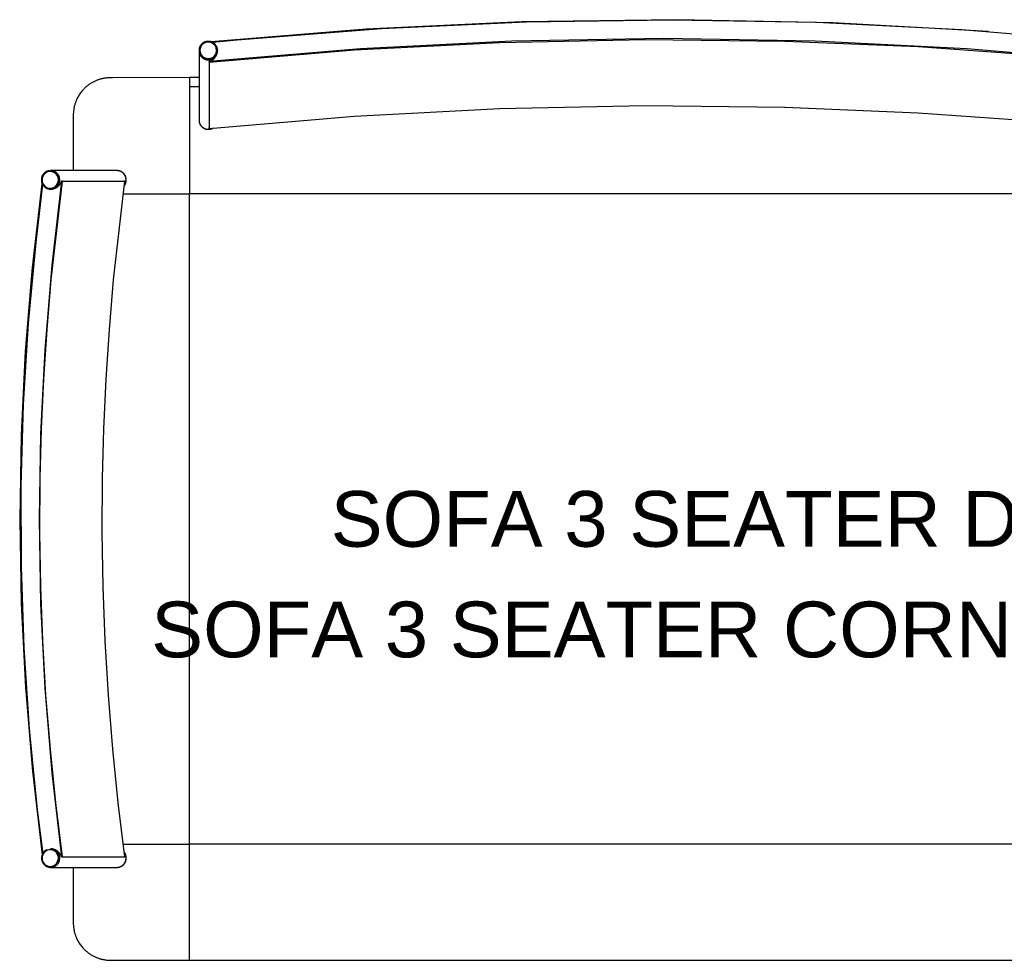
# Model space of a CAD drawing. Header units: millimetres. Extents: x -1470 to 7470, y -12049 to 6674.
# Tile 50 of 58: x 1742 to 2802, y 4024 to 5036. Entities that reach past the tile are written whole.
import ezdxf

# ---------------------------------------------------------------- set-up
doc = ezdxf.new("R2010")
doc.units = ezdxf.units.MM
doc.header["$LTSCALE"] = 10
doc.layers.get('0').update_dxf_attribs({"true_color": 0x000000})
doc.styles.add('Arial Normale', font='txt')

msp = doc.modelspace()

# ---------------------------------------------------------------- linework, layer by layer
at = {"color": 18, "linetype": 'Continuous', "lineweight": 25, "true_color": 0x000000}
for points in [[(2784.7, 5023.6), (2617.5, 5032.9), (2450.1, 5036.4), (2282.7, 5034.2), (2115.5, 5026.2), (1948.6, 5012.5)], [(2921.1, 5011.8), (2756.2, 5025.4), (2600.2, 5033.2), (2444.1, 5035.9), (2288, 5033.7), (2132, 5026.5), (1976.3, 5014.4), (1950.1, 5011.8)], [(1955.3, 5003.9), (1955.3, 5004.2), (1955.3, 5004.6), (1955.2, 5004.9), (1955.1, 5005.3), (1955.1, 5005.6), (1955, 5005.9), (1954.9, 5006.3), (1954.8, 5006.6), (1954.6, 5006.9), (1954.5, 5007.2), (1954.3, 5007.6), (1954.2, 5007.9), (1954, 5008.2), (1953.8, 5008.5), (1953.6, 5008.7), (1953.4, 5009), (1953.2, 5009.3), (1953, 5009.6), (1952.8, 5009.8), (1952.5, 5010.1), (1952.3, 5010.3), (1952, 5010.6), (1951.8, 5010.8), (1951.5, 5011), (1951.2, 5011.2), (1950.9, 5011.4), (1950.7, 5011.6), (1950.4, 5011.8), (1950.1, 5012), (1949.7, 5012.1), (1949.4, 5012.3), (1949.1, 5012.4), (1948.8, 5012.5), (1948.5, 5012.6), (1948.1, 5012.7), (1947.8, 5012.8), (1947.5, 5012.9), (1947.1, 5013), (1946.8, 5013), (1946.4, 5013.1), (1946.1, 5013.1), (1945.7, 5013.1), (1945.4, 5013.1), (1945, 5013.1), (1944.7, 5013.1), (1944.4, 5013.1), (1944, 5013), (1943.7, 5013), (1943.3, 5012.9), (1943, 5012.8), (1942.6, 5012.7), (1942.3, 5012.6), (1942, 5012.5), (1941.7, 5012.4), (1941.3, 5012.3), (1941, 5012.1), (1940.7, 5012), (1940.4, 5011.8), (1940.1, 5011.6), (1939.8, 5011.4), (1939.5, 5011.2), (1939.3, 5011), (1939, 5010.8), (1938.7, 5010.6), (1938.5, 5010.4), (1938.2, 5010.1), (1938, 5009.9), (1937.8, 5009.6), (1937.5, 5009.3), (1937.3, 5009.1), (1937.1, 5008.8), (1936.9, 5008.5), (1936.8, 5008.2), (1936.6, 5007.9), (1936.4, 5007.6), (1936.3, 5007.3), (1936.1, 5007), (1936, 5006.6), (1935.9, 5006.3), (1935.8, 5006), (1935.7, 5005.6), (1935.6, 5005.3), (1935.5, 5005), (1935.5, 5004.6), (1935.4, 5004.3), (1935.4, 5003.9), (1935.4, 5003.6), (1935.4, 5003.2)], [(2924.3, 4991.5), (2761.7, 5005.2), (2598.6, 5013.4), (2435.4, 5016.1), (2272.1, 5013.4), (2109.1, 5005.2), (1946.4, 4991.5)], [(1946.5, 4990.6), (2102.6, 5003.8), (2259.1, 5011.9), (2415.8, 5015.1), (2565.9, 5013.4), (2709.5, 5007.4), (2852.7, 4997.2), (2924.2, 4990.6)], [(1935.4, 5003.2), (1935.4, 5003.1)], [(1935.4, 5003.1), (1935.4, 5002.7), (1935.4, 5002.4), (1935.4, 5002), (1935.5, 5001.7), (1935.5, 5001.3), (1935.6, 5001), (1935.7, 5000.7), (1935.8, 5000.3), (1935.9, 5000), (1936, 4999.7), (1936.1, 4999.4), (1936.3, 4999), (1936.4, 4998.7), (1936.6, 4998.4), (1936.7, 4998.1), (1936.9, 4997.8), (1937.1, 4997.5), (1937.3, 4997.3), (1937.5, 4997), (1937.7, 4996.7), (1938, 4996.4), (1938.2, 4996.2), (1938.5, 4996), (1938.7, 4995.7), (1939, 4995.5), (1939.2, 4995.3), (1939.5, 4995.1), (1939.8, 4994.9), (1940.1, 4994.7), (1940.4, 4994.5), (1940.7, 4994.3), (1941, 4994.2), (1941.3, 4994), (1941.6, 4993.9), (1942, 4993.8), (1942.3, 4993.7), (1942.6, 4993.6), (1943, 4993.5), (1943.3, 4993.4), (1943.6, 4993.3), (1944, 4993.3), (1944.3, 4993.2), (1944.7, 4993.2), (1945, 4993.2), (1945.4, 4993.2), (1945.7, 4993.2), (1946.1, 4993.2), (1946.4, 4993.2), (1946.7, 4993.3), (1947.1, 4993.3), (1947.4, 4993.4), (1947.8, 4993.5), (1948.1, 4993.6), (1948.4, 4993.7), (1948.8, 4993.8), (1949.1, 4993.9), (1949.4, 4994), (1949.7, 4994.2), (1950, 4994.3), (1950.3, 4994.5), (1950.6, 4994.7), (1950.9, 4994.9), (1951.2, 4995.1), (1951.5, 4995.3), (1951.8, 4995.5), (1952, 4995.7), (1952.3, 4996), (1952.5, 4996.2), (1952.8, 4996.4), (1953, 4996.7), (1953.2, 4997), (1953.4, 4997.3), (1953.6, 4997.5), (1953.8, 4997.8), (1954, 4998.1), (1954.2, 4998.4), (1954.3, 4998.7), (1954.5, 4999), (1954.6, 4999.4), (1954.7, 4999.7), (1954.8, 5000), (1955, 5000.3), (1955, 5000.7), (1955.1, 5001), (1955.2, 5001.3), (1955.3, 5001.7), (1955.3, 5002), (1955.3, 5002.4), (1955.4, 5002.7), (1955.4, 5003.1)], [(1935.4, 5003.1), (1935.4, 5002.7), (1935.4, 5002.4), (1935.4, 5002), (1935.5, 5001.7), (1935.5, 5001.3), (1935.6, 5001), (1935.7, 5000.7), (1935.8, 5000.3), (1935.9, 5000), (1936, 4999.7), (1936.1, 4999.4), (1936.3, 4999), (1936.4, 4998.7), (1936.6, 4998.4), (1936.7, 4998.1), (1936.9, 4997.8), (1937.1, 4997.5), (1937.3, 4997.3), (1937.5, 4997), (1937.7, 4996.7), (1938, 4996.4), (1938.2, 4996.2), (1938.5, 4996), (1938.7, 4995.7), (1939, 4995.5), (1939.2, 4995.3), (1939.5, 4995.1), (1939.8, 4994.9), (1940.1, 4994.7), (1940.4, 4994.5), (1940.7, 4994.3), (1941, 4994.2), (1941.3, 4994), (1941.6, 4993.9), (1942, 4993.8), (1942.3, 4993.7), (1942.6, 4993.6), (1943, 4993.5), (1943.3, 4993.4), (1943.6, 4993.3), (1944, 4993.3), (1944.3, 4993.2), (1944.7, 4993.2), (1945, 4993.2), (1945.4, 4993.2), (1945.7, 4993.2), (1946.1, 4993.2), (1946.4, 4993.2), (1946.7, 4993.3), (1947.1, 4993.3), (1947.4, 4993.4), (1947.8, 4993.5), (1948.1, 4993.6), (1948.4, 4993.7), (1948.8, 4993.8), (1949.1, 4993.9), (1949.4, 4994), (1949.7, 4994.2), (1950, 4994.3), (1950.3, 4994.5), (1950.6, 4994.7), (1950.9, 4994.9), (1951.2, 4995.1), (1951.5, 4995.3), (1951.8, 4995.5), (1952, 4995.7), (1952.3, 4996), (1952.5, 4996.2), (1952.8, 4996.4), (1953, 4996.7), (1953.2, 4997), (1953.4, 4997.3), (1953.6, 4997.5), (1953.8, 4997.8), (1954, 4998.1), (1954.2, 4998.4), (1954.3, 4998.7), (1954.5, 4999), (1954.6, 4999.4), (1954.7, 4999.7), (1954.8, 5000), (1955, 5000.3), (1955, 5000.7), (1955.1, 5001), (1955.2, 5001.3), (1955.3, 5001.7), (1955.3, 5002), (1955.3, 5002.4), (1955.4, 5002.7), (1955.4, 5003.1)], [(1935.4, 5003.1), (1935.4, 4928.4)], [(1946.4, 4991.5), (1946.7, 4991.6), (1947, 4991.7), (1947.2, 4991.8), (1947.5, 4991.9), (1947.8, 4992), (1948.1, 4992.2), (1948.4, 4992.3), (1948.6, 4992.4), (1948.9, 4992.6), (1949.2, 4992.7), (1949.5, 4992.9), (1949.7, 4993.1), (1950, 4993.3), (1950.3, 4993.4), (1950.5, 4993.6), (1950.8, 4993.9), (1951, 4994), (1951.1, 4994.1), (1951.3, 4994.3), (1951.5, 4994.5), (1951.7, 4994.6), (1951.8, 4994.8), (1952, 4995), (1952.2, 4995.1), (1952.3, 4995.3), (1952.5, 4995.5), (1952.6, 4995.7), (1952.8, 4995.9), (1952.9, 4996.1), (1953.1, 4996.3), (1953.2, 4996.5), (1953.4, 4996.7), (1953.6, 4997.1), (1953.8, 4997.4), (1954, 4997.7), (1954.1, 4998.1), (1954.3, 4998.4), (1954.5, 4998.8), (1954.6, 4999.2), (1954.8, 4999.6), (1954.9, 4999.9), (1955, 5000.2), (1955.1, 5000.5), (1955.1, 5000.7), (1955.2, 5000.8), (1955.2, 5001), (1955.2, 5001.2), (1955.3, 5001.3), (1955.3, 5001.5), (1955.3, 5001.7), (1955.3, 5001.8), (1955.3, 5002), (1955.3, 5002.2), (1955.3, 5002.3), (1955.3, 5002.4), (1955.3, 5002.6), (1955.3, 5003)], [(1955.3, 5003.9), (1955.4, 5003.2)], [(1955.4, 5003.1), (1955.4, 5003.2)], [(1955.4, 5003.1), (1955.4, 5003.1)], [(1946.5, 4990.6), (1946.4, 4991.5)], [(1946.4, 4991.5), (1946.4, 4920.3)], [(1946.5, 4990.6), (1946.5, 4919.3)], [(1925, 4974), (1842.2, 4973.9), (1839.4, 4973.9), (1838.1, 4973.8), (1836.7, 4973.8), (1835.4, 4973.6), (1834.1, 4973.5), (1833.3, 4973.3), (1832.5, 4973.2), (1831.8, 4973), (1831, 4972.9), (1830.2, 4972.7), (1829.5, 4972.5), (1828.7, 4972.3), (1828, 4972), (1827.2, 4971.8), (1826.5, 4971.5), (1825.7, 4971.2), (1825, 4971), (1824.2, 4970.6), (1823.5, 4970.3), (1822.8, 4970), (1822.1, 4969.6), (1821.3, 4969.3), (1820.6, 4968.9), (1819.9, 4968.5), (1819.2, 4968), (1818.5, 4967.6), (1817.9, 4967.2), (1817.2, 4966.7), (1816.5, 4966.2), (1815.8, 4965.7), (1815.2, 4965.2), (1814.5, 4964.7), (1813.9, 4964.1), (1813.3, 4963.6), (1812.6, 4963), (1812, 4962.4), (1811.5, 4961.8), (1810.7, 4961), (1809.9, 4960.2), (1809.2, 4959.3), (1808.4, 4958.4), (1807.8, 4957.5), (1807.1, 4956.6), (1806.5, 4955.7), (1806, 4954.8), (1805.4, 4953.9), (1804.9, 4953), (1804.4, 4952.1), (1804, 4951.1), (1803.7, 4950.5), (1803.4, 4949.8), (1803.1, 4949.1), (1802.8, 4948.4), (1802.5, 4947.7), (1802.3, 4947), (1802.1, 4946.3), (1801.8, 4945.6), (1801.6, 4944.9), (1801.4, 4944.1), (1801.2, 4943.3), (1801, 4942.5), (1800.9, 4941.8), (1800.7, 4941), (1800.6, 4940.2), (1800.5, 4939.4), (1800.4, 4938.7), (1800.3, 4938), (1800.2, 4936.6), (1800.1, 4935.2), (1800.1, 4933.8), (1800.1, 4874)], [(1935.4, 4974), (1925, 4974)], [(1925, 4974), (1925, 4964)], [(1925, 4964), (1925, 4883.6)], [(1946.5, 4919.3), (2102.6, 4932.5), (2259.1, 4940.7), (2415.8, 4943.9), (2565.9, 4942.2), (2709.5, 4936.2), (2852.7, 4926), (2924.2, 4919.3)], [(1935.4, 4928.4), (1935.4, 4928.1), (1935.4, 4927.7), (1935.4, 4927.4), (1935.5, 4927), (1935.5, 4926.7), (1935.6, 4926.4), (1935.7, 4926), (1935.8, 4925.7), (1935.9, 4925.4), (1936, 4925), (1936.1, 4924.7), (1936.3, 4924.4), (1936.4, 4924.1), (1936.6, 4923.8), (1936.7, 4923.5), (1936.9, 4923.2), (1937.1, 4922.9), (1937.3, 4922.6), (1937.5, 4922.3), (1937.7, 4922.1), (1937.9, 4921.8), (1938.2, 4921.6), (1938.4, 4921.3), (1938.7, 4921.1), (1938.9, 4920.9), (1939.2, 4920.7), (1939.5, 4920.4), (1939.7, 4920.2), (1940, 4920.1), (1940.3, 4919.9), (1940.6, 4919.7), (1940.9, 4919.6), (1941.2, 4919.4), (1941.6, 4919.3), (1941.9, 4919.1), (1942.2, 4919), (1942.5, 4918.9), (1942.9, 4918.8), (1943.2, 4918.8), (1943.5, 4918.7), (1943.9, 4918.6), (1944.2, 4918.6), (1944.6, 4918.6), (1944.9, 4918.5), (1945.2, 4918.5), (1945.6, 4918.5), (1945.9, 4918.5), (1946.3, 4918.6), (1946.6, 4918.6), (1947, 4918.7), (1947.3, 4918.7), (1947.6, 4918.8), (1948, 4918.9), (1948.3, 4919), (1948.6, 4919.1), (1948.9, 4919.2), (1949.3, 4919.3), (1949.6, 4919.5)], [(1935.4, 4928.4), (1935.4, 4928.1), (1935.4, 4927.7), (1935.4, 4927.4), (1935.5, 4927), (1935.5, 4926.7), (1935.6, 4926.4), (1935.7, 4926), (1935.8, 4925.7), (1935.9, 4925.4), (1936, 4925), (1936.1, 4924.7), (1936.3, 4924.4), (1936.4, 4924.1), (1936.6, 4923.8), (1936.7, 4923.5), (1936.9, 4923.2), (1937.1, 4922.9), (1937.3, 4922.6), (1937.5, 4922.3), (1937.7, 4922.1), (1938, 4921.8), (1938.2, 4921.6), (1938.4, 4921.3), (1938.7, 4921.1), (1938.9, 4920.9), (1939.2, 4920.6), (1939.5, 4920.4), (1939.8, 4920.2), (1940.1, 4920.1), (1940.4, 4919.9), (1940.7, 4919.7), (1941, 4919.6), (1941.3, 4919.4), (1941.6, 4919.3), (1941.9, 4919.1), (1942.2, 4919), (1942.6, 4918.9), (1942.9, 4918.8), (1943.2, 4918.8), (1943.6, 4918.7), (1943.9, 4918.6), (1944.3, 4918.6), (1944.6, 4918.6), (1944.9, 4918.5), (1945.3, 4918.5), (1945.6, 4918.5), (1946, 4918.5), (1946.3, 4918.6), (1946.7, 4918.6), (1947, 4918.7), (1947.3, 4918.7), (1947.7, 4918.8), (1948, 4918.9), (1948.3, 4919), (1948.7, 4919.1), (1949, 4919.2), (1949.3, 4919.3), (1949.6, 4919.5), (1949.9, 4919.6)], [(1935.4, 4928.4), (1935.4, 4928.2)], [(1935.4, 4928.2), (1935.4, 4927.9), (1935.4, 4927.5), (1935.4, 4927.2), (1935.5, 4926.8), (1935.5, 4926.5), (1935.6, 4926.2), (1935.7, 4925.8), (1935.8, 4925.5), (1935.9, 4925.1), (1936, 4924.8), (1936.1, 4924.5), (1936.3, 4924.2), (1936.4, 4923.9), (1936.6, 4923.6), (1936.8, 4923.3), (1936.9, 4923), (1937.1, 4922.7), (1937.3, 4922.4), (1937.6, 4922.1), (1937.8, 4921.8), (1938, 4921.6), (1938.3, 4921.3), (1938.5, 4921.1), (1938.8, 4920.8), (1939, 4920.6), (1939.3, 4920.4), (1939.6, 4920.2), (1939.9, 4920), (1940.2, 4919.8), (1940.5, 4919.6), (1940.8, 4919.5), (1941.1, 4919.3), (1941.4, 4919.2), (1941.7, 4919), (1942, 4918.9), (1942.4, 4918.8), (1942.7, 4918.7), (1943, 4918.6), (1943.4, 4918.6), (1943.7, 4918.5), (1944.1, 4918.4), (1944.4, 4918.4), (1944.8, 4918.4), (1945.1, 4918.4), (1945.5, 4918.4), (1945.8, 4918.4), (1946.2, 4918.4), (1946.5, 4918.4), (1946.9, 4918.5), (1947.2, 4918.5), (1947.5, 4918.6), (1947.9, 4918.7), (1948.2, 4918.8), (1948.5, 4918.9), (1948.9, 4919), (1949.2, 4919.1), (1949.5, 4919.3), (1949.8, 4919.4), (1950.1, 4919.6)], [(1946.5, 4919.3), (1946.4, 4920.3)], [(1925, 4883.6), (1925, 4851)], [(1774.1, 4873.9), (1773.7, 4873.8), (1773.4, 4873.8), (1773.1, 4873.7), (1772.7, 4873.6), (1772.4, 4873.5), (1772.1, 4873.4), (1771.7, 4873.2), (1771.4, 4873.1), (1771.1, 4872.9), (1770.8, 4872.8), (1770.5, 4872.6), (1770.2, 4872.4), (1769.9, 4872.2), (1769.6, 4872), (1769.4, 4871.8), (1769.1, 4871.6), (1768.8, 4871.3), (1768.6, 4871.1), (1768.3, 4870.8), (1768.1, 4870.6), (1767.9, 4870.3), (1767.7, 4870), (1767.5, 4869.8), (1767.3, 4869.5), (1767.1, 4869.2), (1766.9, 4868.9), (1766.7, 4868.6), (1766.6, 4868.2), (1766.4, 4867.9), (1766.3, 4867.6), (1766.2, 4867.3), (1766.1, 4866.9), (1766, 4866.6), (1765.9, 4866.3), (1765.8, 4865.9), (1765.8, 4865.6), (1765.7, 4865.2), (1765.7, 4864.9), (1765.7, 4864.5), (1765.7, 4864.2), (1765.7, 4863.8), (1765.7, 4863.5), (1765.7, 4863.1), (1765.7, 4862.8), (1765.8, 4862.5), (1765.8, 4862.1), (1765.9, 4861.8), (1766, 4861.4), (1766.1, 4861.1), (1766.2, 4860.8), (1766.3, 4860.4), (1766.4, 4860.1), (1766.6, 4859.8), (1766.7, 4859.5), (1766.9, 4859.2), (1767.1, 4858.9), (1767.3, 4858.6), (1767.5, 4858.3), (1767.7, 4858), (1767.9, 4857.7), (1768.1, 4857.5), (1768.3, 4857.2), (1768.6, 4856.9), (1768.8, 4856.7), (1769.1, 4856.5), (1769.3, 4856.2), (1769.6, 4856), (1769.9, 4855.8), (1770.2, 4855.6), (1770.5, 4855.4), (1770.8, 4855.3), (1771.1, 4855.1), (1771.4, 4854.9), (1771.7, 4854.8), (1772.1, 4854.7), (1772.4, 4854.6), (1772.7, 4854.4), (1773, 4854.3), (1773.4, 4854.3), (1773.7, 4854.2), (1774.1, 4854.1), (1774.4, 4854.1), (1774.8, 4854), (1775.1, 4854), (1775.5, 4854)], [(1774.1, 4873.9), (1775.5, 4874)], [(1775.7, 4874), (1775.5, 4874)], [(1775.7, 4854), (1776, 4854), (1776.4, 4854), (1776.7, 4854.1), (1777, 4854.1), (1777.4, 4854.2), (1777.7, 4854.2), (1778.1, 4854.3), (1778.4, 4854.4), (1778.7, 4854.5), (1779, 4854.6), (1779.4, 4854.8), (1779.7, 4854.9), (1780, 4855.1), (1780.3, 4855.2), (1780.6, 4855.4), (1780.9, 4855.6), (1781.2, 4855.8), (1781.5, 4856), (1781.7, 4856.2), (1782, 4856.4), (1782.3, 4856.6), (1782.5, 4856.9), (1782.8, 4857.1), (1783, 4857.4), (1783.2, 4857.6), (1783.4, 4857.9), (1783.6, 4858.2), (1783.8, 4858.5), (1784, 4858.8), (1784.2, 4859), (1784.4, 4859.4), (1784.5, 4859.7), (1784.7, 4860), (1784.8, 4860.3), (1784.9, 4860.6), (1785, 4860.9), (1785.1, 4861.3), (1785.2, 4861.6), (1785.3, 4861.9), (1785.4, 4862.3), (1785.4, 4862.6), (1785.4, 4863), (1785.5, 4863.3), (1785.5, 4863.7), (1785.5, 4864), (1785.5, 4864.3), (1785.5, 4864.7), (1785.4, 4865), (1785.4, 4865.4), (1785.4, 4865.7), (1785.3, 4866.1), (1785.2, 4866.4), (1785.1, 4866.7), (1785, 4867.1), (1784.9, 4867.4), (1784.8, 4867.7), (1784.7, 4868), (1784.5, 4868.3), (1784.4, 4868.6), (1784.2, 4869), (1784, 4869.2), (1783.8, 4869.5), (1783.6, 4869.8), (1783.4, 4870.1), (1783.2, 4870.4), (1783, 4870.6), (1782.8, 4870.9), (1782.5, 4871.1), (1782.3, 4871.4), (1782, 4871.6), (1781.7, 4871.8), (1781.5, 4872), (1781.2, 4872.2), (1780.9, 4872.4), (1780.6, 4872.6), (1780.3, 4872.8), (1780, 4872.9), (1779.7, 4873.1), (1779.4, 4873.2), (1779, 4873.4), (1778.7, 4873.5), (1778.4, 4873.6), (1778.1, 4873.7), (1777.7, 4873.8), (1777.4, 4873.8), (1777, 4873.9), (1776.7, 4873.9), (1776.4, 4874), (1776, 4874), (1775.7, 4874)], [(1775.7, 4854), (1776, 4854), (1776.4, 4854), (1776.7, 4854.1), (1777.1, 4854.1), (1777.4, 4854.2), (1777.7, 4854.3), (1778.1, 4854.3), (1778.4, 4854.4), (1778.8, 4854.5), (1779.1, 4854.7), (1779.4, 4854.8), (1779.7, 4854.9), (1780, 4855.1), (1780.3, 4855.3), (1780.6, 4855.4), (1780.9, 4855.6), (1781.2, 4855.8), (1781.5, 4856), (1781.8, 4856.2), (1782.1, 4856.5), (1782.3, 4856.7), (1782.6, 4856.9), (1782.8, 4857.2), (1783, 4857.4), (1783.3, 4857.7), (1783.5, 4858), (1783.7, 4858.3), (1783.9, 4858.6), (1784.1, 4858.9), (1784.2, 4859.2), (1784.4, 4859.5), (1784.6, 4859.8), (1784.7, 4860.1), (1784.8, 4860.4), (1784.9, 4860.7), (1785.1, 4861.1), (1785.1, 4861.4), (1785.2, 4861.8), (1785.3, 4862.1), (1785.4, 4862.4), (1785.4, 4862.8), (1785.5, 4863.1), (1785.5, 4863.5), (1785.5, 4863.8), (1785.5, 4864.2), (1785.5, 4864.5), (1785.5, 4864.9), (1785.4, 4865.2), (1785.4, 4865.6), (1785.3, 4865.9), (1785.2, 4866.2), (1785.1, 4866.6), (1785.1, 4866.9), (1784.9, 4867.3), (1784.8, 4867.6), (1784.7, 4867.9), (1784.6, 4868.2), (1784.4, 4868.5), (1784.2, 4868.8), (1784.1, 4869.1), (1783.9, 4869.4), (1783.7, 4869.7), (1783.5, 4870), (1783.3, 4870.3), (1783, 4870.6), (1782.8, 4870.8), (1782.6, 4871.1), (1782.3, 4871.3), (1782.1, 4871.5), (1781.8, 4871.8), (1781.5, 4872), (1781.2, 4872.2), (1780.9, 4872.4), (1780.6, 4872.6), (1780.3, 4872.7), (1780, 4872.9), (1779.7, 4873.1), (1779.4, 4873.2), (1779.1, 4873.3), (1778.8, 4873.5), (1778.4, 4873.6), (1778.1, 4873.7), (1777.7, 4873.7), (1777.4, 4873.8), (1777.1, 4873.9), (1776.7, 4873.9), (1776.4, 4874), (1776, 4874), (1775.7, 4874)], [(1847.1, 4874), (1775.7, 4874)], [(1855.1, 4858.2), (1855.3, 4858.5), (1855.5, 4858.8), (1855.6, 4859.1), (1855.8, 4859.4), (1856, 4859.8), (1856.1, 4860.1), (1856.2, 4860.4), (1856.4, 4860.7), (1856.5, 4861.1), (1856.6, 4861.4), (1856.6, 4861.7), (1856.7, 4862.1), (1856.8, 4862.4), (1856.8, 4862.8), (1856.9, 4863.1), (1856.9, 4863.5), (1856.9, 4863.8), (1856.9, 4864.2), (1856.9, 4864.5), (1856.9, 4864.9), (1856.8, 4865.2), (1856.8, 4865.5), (1856.7, 4865.9), (1856.6, 4866.2), (1856.6, 4866.6), (1856.5, 4866.9), (1856.4, 4867.2), (1856.2, 4867.6), (1856.1, 4867.9), (1856, 4868.2), (1855.8, 4868.5), (1855.7, 4868.8), (1855.5, 4869.1), (1855.3, 4869.4), (1855.1, 4869.7), (1854.9, 4870), (1854.7, 4870.3), (1854.5, 4870.5), (1854.2, 4870.8), (1854, 4871.1), (1853.7, 4871.3), (1853.5, 4871.5), (1853.2, 4871.8), (1852.9, 4872), (1852.7, 4872.2), (1852.4, 4872.4), (1852.1, 4872.6), (1851.8, 4872.7), (1851.5, 4872.9), (1851.1, 4873.1), (1850.8, 4873.2), (1850.5, 4873.3), (1850.2, 4873.4), (1849.8, 4873.6), (1849.5, 4873.7), (1849.2, 4873.7), (1848.8, 4873.8), (1848.5, 4873.9), (1848.1, 4873.9), (1847.8, 4874), (1847.4, 4874), (1847.1, 4874)], [(1855.1, 4858.2), (1855.3, 4858.5), (1855.4, 4858.8), (1855.6, 4859.1), (1855.8, 4859.4), (1855.9, 4859.7), (1856.1, 4860), (1856.2, 4860.3), (1856.3, 4860.6), (1856.4, 4861), (1856.5, 4861.3), (1856.6, 4861.6), (1856.7, 4862), (1856.8, 4862.3), (1856.8, 4862.6), (1856.8, 4863), (1856.9, 4863.3), (1856.9, 4863.7), (1856.9, 4864), (1856.9, 4864.4), (1856.9, 4864.7), (1856.8, 4865), (1856.8, 4865.4), (1856.7, 4865.7), (1856.7, 4866.1), (1856.6, 4866.4), (1856.5, 4866.7), (1856.4, 4867.1), (1856.3, 4867.4), (1856.2, 4867.7), (1856, 4868), (1855.9, 4868.3), (1855.7, 4868.7), (1855.6, 4869), (1855.4, 4869.2), (1855.2, 4869.5), (1855, 4869.8), (1854.8, 4870.1), (1854.6, 4870.4), (1854.4, 4870.6), (1854.2, 4870.9), (1853.9, 4871.1), (1853.7, 4871.4), (1853.4, 4871.6), (1853.1, 4871.8), (1852.9, 4872), (1852.6, 4872.2), (1852.3, 4872.4), (1852, 4872.6), (1851.7, 4872.8), (1851.4, 4872.9), (1851.1, 4873.1), (1850.8, 4873.2), (1850.5, 4873.3), (1850.1, 4873.5), (1849.8, 4873.6), (1849.5, 4873.7), (1849.1, 4873.7), (1848.8, 4873.8), (1848.5, 4873.9), (1848.1, 4873.9), (1847.8, 4874), (1847.4, 4874), (1847.1, 4874)], [(1847.3, 4874), (1847.1, 4874)], [(1855.2, 4858), (1855.4, 4858.3), (1855.6, 4858.6), (1855.7, 4858.9), (1855.9, 4859.2), (1856.1, 4859.5), (1856.2, 4859.8), (1856.4, 4860.2), (1856.5, 4860.5), (1856.6, 4860.8), (1856.7, 4861.1), (1856.8, 4861.5), (1856.9, 4861.8), (1856.9, 4862.1), (1857, 4862.5), (1857, 4862.8), (1857.1, 4863.2), (1857.1, 4863.5), (1857.1, 4863.9), (1857.1, 4864.2), (1857.1, 4864.6), (1857.1, 4864.9), (1857, 4865.3), (1857, 4865.6), (1856.9, 4865.9), (1856.8, 4866.3), (1856.8, 4866.6), (1856.7, 4867), (1856.6, 4867.3), (1856.4, 4867.6), (1856.3, 4867.9), (1856.2, 4868.3), (1856, 4868.6), (1855.8, 4868.9), (1855.7, 4869.2), (1855.5, 4869.5), (1855.3, 4869.8), (1855.1, 4870), (1854.9, 4870.3), (1854.7, 4870.6), (1854.4, 4870.8), (1854.2, 4871.1), (1853.9, 4871.3), (1853.7, 4871.6), (1853.4, 4871.8), (1853.1, 4872), (1852.8, 4872.2), (1852.6, 4872.4), (1852.3, 4872.6), (1852, 4872.7), (1851.7, 4872.9), (1851.3, 4873.1), (1851, 4873.2), (1850.7, 4873.3), (1850.4, 4873.5), (1850, 4873.6), (1849.7, 4873.7), (1849.4, 4873.7), (1849, 4873.8), (1848.7, 4873.9), (1848.4, 4873.9), (1848, 4874), (1847.7, 4874), (1847.3, 4874)], [(1766.2, 4859.8), (1755.8, 4769.8), (1748.3, 4679.6), (1743.9, 4589.2), (1742.4, 4498.6), (1743.9, 4408.1), (1748.5, 4317.7), (1756, 4227.4), (1766.5, 4137.5)], [(1767.4, 4138.9), (1760.9, 4190.5), (1755, 4248.5), (1750.2, 4306.7), (1746.7, 4364.9), (1744.4, 4423.2), (1743.4, 4481.5), (1743.7, 4539.9), (1745, 4593.3), (1747.3, 4646.8), (1750.7, 4700.1), (1755.2, 4753.4), (1767.1, 4859.1)], [(1767.1, 4859.1), (1759.6, 4796.6), (1751.5, 4709.6), (1746.2, 4622.4), (1743.7, 4535), (1743.9, 4447.6), (1746.9, 4360.3), (1752.7, 4273.1), (1761.3, 4186.1), (1767.2, 4138.6)], [(1787.5, 4862.6), (1776.9, 4772.1), (1769.3, 4681.2), (1764.7, 4590.2), (1763.2, 4499), (1764.7, 4407.8), (1769.3, 4316.8), (1776.9, 4225.9), (1787.5, 4135.4)], [(1788.5, 4135.5), (1781.3, 4193.4), (1775.4, 4251.4), (1770.7, 4309.5), (1767.3, 4367.8), (1765.1, 4426.1), (1764.2, 4484.4), (1764.5, 4542.8), (1765.9, 4596.2), (1768.3, 4649.6), (1771.8, 4703), (1776.3, 4756.3), (1788.5, 4862.5)], [(1766.2, 4859.8), (1766.6, 4859.8)], [(1766.8, 4859.7), (1766.2, 4859.8)], [(1775.5, 4854), (1775.7, 4854)], [(1775.7, 4854.1), (1776.6, 4854.1), (1776.8, 4854.1), (1777.1, 4854.1), (1777.3, 4854.1), (1777.5, 4854.2), (1777.7, 4854.2), (1777.8, 4854.2), (1778, 4854.2), (1778.1, 4854.3), (1778.4, 4854.3), (1778.7, 4854.4), (1779, 4854.5), (1779.3, 4854.6), (1779.6, 4854.7), (1779.9, 4854.8), (1780.3, 4855), (1780.7, 4855.2), (1781.1, 4855.4), (1781.5, 4855.6), (1781.7, 4855.7), (1781.9, 4855.9), (1782.3, 4856.1), (1782.7, 4856.3), (1783, 4856.6), (1783.3, 4856.8), (1783.5, 4857), (1783.7, 4857.2), (1783.9, 4857.4), (1784.1, 4857.5), (1784.3, 4857.7), (1784.5, 4857.9), (1784.7, 4858.1), (1784.9, 4858.3), (1785.1, 4858.6), (1785.3, 4858.8), (1785.5, 4859), (1785.6, 4859.2), (1785.8, 4859.4), (1786, 4859.7), (1786.1, 4859.9), (1786.3, 4860.2), (1786.5, 4860.5), (1786.7, 4860.9), (1786.9, 4861.2), (1787.1, 4861.6), (1787.2, 4861.9), (1787.4, 4862.3), (1787.5, 4862.6)], [(1775.7, 4854), (1775.7, 4854)], [(1787.5, 4862.6), (1854.6, 4862.6)], [(1788.5, 4862.5), (1787.5, 4862.6)], [(1788.5, 4862.5), (1855.6, 4862.5)], [(1855.6, 4135.5), (1848.4, 4193.4), (1842.5, 4251.4), (1837.8, 4309.5), (1834.4, 4367.8), (1832.2, 4426.1), (1831.3, 4484.4), (1831.6, 4542.8), (1833, 4596.2), (1835.4, 4649.6), (1838.9, 4703), (1843.4, 4756.3), (1855.6, 4862.5)], [(1855.6, 4862.5), (1854.6, 4862.6)], [(1853.9, 4849), (1890.4, 4849)], [(1853.9, 4849), (1923, 4849)], [(1923, 4849), (1925, 4849)], [(1925, 4851), (1925, 4850.4)], [(1925, 4850.4), (1925, 4850)], [(3525, 4849), (1925, 4849)], [(1925, 4224), (1925, 4848.8)], [(1925, 4149), (1925, 4224)], [(1775.5, 4124), (1775.8, 4124), (1776.1, 4124), (1776.5, 4124.1), (1776.8, 4124.1), (1777.2, 4124.2), (1777.5, 4124.2), (1777.8, 4124.3), (1778.2, 4124.4), (1778.5, 4124.5), (1778.8, 4124.6), (1779.2, 4124.8), (1779.5, 4124.9), (1779.8, 4125.1), (1780.1, 4125.2), (1780.4, 4125.4), (1780.7, 4125.6), (1781, 4125.8), (1781.2, 4126), (1781.5, 4126.2), (1781.8, 4126.4), (1782, 4126.6), (1782.3, 4126.9), (1782.5, 4127.1), (1782.8, 4127.4), (1783, 4127.6), (1783.2, 4127.9), (1783.4, 4128.2), (1783.6, 4128.5), (1783.8, 4128.8), (1784, 4129), (1784.1, 4129.4), (1784.3, 4129.7), (1784.4, 4130), (1784.6, 4130.3), (1784.7, 4130.6), (1784.8, 4130.9), (1784.9, 4131.3), (1785, 4131.6), (1785.1, 4131.9), (1785.1, 4132.3), (1785.2, 4132.6), (1785.2, 4133), (1785.3, 4133.3), (1785.3, 4133.7), (1785.3, 4134), (1785.3, 4134.3), (1785.3, 4134.7), (1785.2, 4135), (1785.2, 4135.4), (1785.1, 4135.7), (1785.1, 4136.1), (1785, 4136.4), (1784.9, 4136.7), (1784.8, 4137.1), (1784.7, 4137.4), (1784.6, 4137.7), (1784.4, 4138), (1784.3, 4138.3), (1784.1, 4138.6), (1784, 4139), (1783.8, 4139.2), (1783.6, 4139.5), (1783.4, 4139.8), (1783.2, 4140.1), (1783, 4140.4), (1782.8, 4140.6), (1782.5, 4140.9), (1782.3, 4141.1), (1782, 4141.4), (1781.8, 4141.6), (1781.5, 4141.8), (1781.2, 4142), (1781, 4142.2), (1780.7, 4142.4), (1780.4, 4142.6), (1780.1, 4142.8), (1779.8, 4142.9), (1779.5, 4143.1), (1779.2, 4143.2), (1778.8, 4143.4), (1778.5, 4143.5), (1778.2, 4143.6), (1777.8, 4143.7), (1777.5, 4143.8), (1777.2, 4143.8), (1776.8, 4143.9), (1776.5, 4143.9), (1776.1, 4144), (1775.8, 4144), (1775.5, 4144)], [(1775.7, 4144), (1775.5, 4144)], [(1775.7, 4124), (1776, 4124), (1776.4, 4124), (1776.7, 4124.1), (1777.1, 4124.1), (1777.4, 4124.2), (1777.7, 4124.3), (1778.1, 4124.3), (1778.4, 4124.4), (1778.7, 4124.5), (1779.1, 4124.7), (1779.4, 4124.8), (1779.7, 4124.9), (1780, 4125.1), (1780.3, 4125.2), (1780.6, 4125.4), (1780.9, 4125.6), (1781.2, 4125.8), (1781.5, 4126), (1781.8, 4126.2), (1782, 4126.4), (1782.3, 4126.7), (1782.5, 4126.9), (1782.8, 4127.2), (1783, 4127.4), (1783.2, 4127.7), (1783.5, 4128), (1783.7, 4128.2), (1783.9, 4128.5), (1784, 4128.8), (1784.2, 4129.1), (1784.4, 4129.4), (1784.5, 4129.7), (1784.7, 4130.1), (1784.8, 4130.4), (1784.9, 4130.7), (1785, 4131), (1785.1, 4131.4), (1785.2, 4131.7), (1785.3, 4132), (1785.4, 4132.4), (1785.4, 4132.7), (1785.4, 4133.1), (1785.5, 4133.4), (1785.5, 4133.8), (1785.5, 4134.1), (1785.5, 4134.5), (1785.5, 4134.8), (1785.4, 4135.2), (1785.4, 4135.5), (1785.3, 4135.8), (1785.2, 4136.2), (1785.2, 4136.5), (1785.1, 4136.9), (1785, 4137.2), (1784.9, 4137.5), (1784.7, 4137.8), (1784.6, 4138.2), (1784.4, 4138.5), (1784.3, 4138.8), (1784.1, 4139.1), (1783.9, 4139.4), (1783.7, 4139.7), (1783.5, 4140), (1783.3, 4140.2), (1783.1, 4140.5), (1782.9, 4140.8), (1782.6, 4141), (1782.4, 4141.3), (1782.1, 4141.5), (1781.9, 4141.7), (1781.6, 4141.9), (1781.3, 4142.1), (1781, 4142.3), (1780.7, 4142.5), (1780.4, 4142.7), (1780.1, 4142.9), (1779.8, 4143), (1779.5, 4143.2), (1779.2, 4143.3), (1778.9, 4143.4), (1778.5, 4143.5), (1778.2, 4143.6), (1777.9, 4143.7), (1777.5, 4143.8), (1777.2, 4143.9), (1776.8, 4143.9), (1776.5, 4144), (1776.1, 4144)], [(1776.1, 4144), (1775.7, 4144)], [(1775.7, 4124), (1776, 4124), (1776.4, 4124), (1776.7, 4124.1), (1777.1, 4124.1), (1777.4, 4124.2), (1777.7, 4124.3), (1778.1, 4124.3), (1778.4, 4124.4), (1778.8, 4124.5), (1779.1, 4124.7), (1779.4, 4124.8), (1779.7, 4124.9), (1780, 4125.1), (1780.3, 4125.3), (1780.6, 4125.4), (1780.9, 4125.6), (1781.2, 4125.8), (1781.5, 4126), (1781.8, 4126.2), (1782.1, 4126.5), (1782.3, 4126.7), (1782.6, 4126.9), (1782.8, 4127.2), (1783, 4127.4), (1783.3, 4127.7), (1783.5, 4128), (1783.7, 4128.3), (1783.9, 4128.6), (1784.1, 4128.9), (1784.2, 4129.2), (1784.4, 4129.5), (1784.6, 4129.8), (1784.7, 4130.1), (1784.8, 4130.4), (1784.9, 4130.7), (1785.1, 4131.1), (1785.1, 4131.4), (1785.2, 4131.8), (1785.3, 4132.1), (1785.4, 4132.4), (1785.4, 4132.8), (1785.5, 4133.1), (1785.5, 4133.5), (1785.5, 4133.8), (1785.5, 4134.2), (1785.5, 4134.5), (1785.5, 4134.9), (1785.4, 4135.2), (1785.4, 4135.6), (1785.3, 4135.9), (1785.2, 4136.2), (1785.1, 4136.6), (1785.1, 4136.9), (1784.9, 4137.3), (1784.8, 4137.6), (1784.7, 4137.9), (1784.6, 4138.2), (1784.4, 4138.5), (1784.2, 4138.8), (1784.1, 4139.1), (1783.9, 4139.4), (1783.7, 4139.7), (1783.5, 4140), (1783.3, 4140.3), (1783, 4140.6), (1782.8, 4140.8), (1782.6, 4141.1), (1782.3, 4141.3), (1782.1, 4141.5), (1781.8, 4141.8), (1781.5, 4142), (1781.2, 4142.2), (1780.9, 4142.4), (1780.6, 4142.6), (1780.3, 4142.7), (1780, 4142.9), (1779.7, 4143.1), (1779.4, 4143.2), (1779.1, 4143.3), (1778.8, 4143.5), (1778.4, 4143.6), (1778.1, 4143.7), (1777.7, 4143.7), (1777.4, 4143.8), (1777.1, 4143.9), (1776.7, 4143.9), (1776.4, 4144), (1776, 4144), (1775.7, 4144)], [(1787.5, 4135.4), (1787.4, 4135.7), (1787.3, 4135.9), (1787.2, 4136.2), (1787, 4136.5), (1786.9, 4136.8), (1786.8, 4137), (1786.6, 4137.3), (1786.5, 4137.6), (1786.3, 4137.9), (1786.1, 4138.1), (1785.9, 4138.4), (1785.7, 4138.7), (1785.5, 4138.9), (1785.3, 4139.2), (1785.1, 4139.5), (1784.9, 4139.7), (1784.5, 4140.1), (1784.2, 4140.4), (1783.8, 4140.7), (1783.5, 4141), (1783.3, 4141.2), (1783.1, 4141.4), (1782.9, 4141.5), (1782.7, 4141.7), (1782.5, 4141.8), (1782.2, 4141.9), (1782, 4142.1), (1781.8, 4142.2), (1781.5, 4142.4), (1781.1, 4142.6), (1780.8, 4142.8), (1780.4, 4142.9), (1780, 4143.1), (1779.7, 4143.2), (1779.3, 4143.4), (1778.9, 4143.5), (1778.6, 4143.6), (1778.2, 4143.7), (1777.9, 4143.8), (1777.7, 4143.8), (1777.6, 4143.9), (1777.4, 4143.9), (1777.2, 4143.9), (1777.1, 4143.9), (1776.9, 4144), (1776.7, 4144), (1776.6, 4144), (1776.4, 4144), (1776.3, 4144), (1776.2, 4144), (1776.1, 4144), (1775.7, 4143.9)], [(1775.7, 4144), (1775.7, 4144)], [(1853.9, 4149), (1923, 4149)], [(1853.9, 4149), (1890.4, 4149)], [(1923, 4149), (1925, 4149)], [(3525, 4149), (1925, 4149)], [(1925, 4147), (1925, 4149)], [(1925, 4114.4), (1925, 4147)], [(1771.3, 4142.9), (1771, 4142.8), (1770.7, 4142.6), (1770.4, 4142.4), (1770.1, 4142.2), (1769.8, 4142), (1769.6, 4141.8), (1769.3, 4141.6), (1769, 4141.3), (1768.8, 4141.1), (1768.5, 4140.8), (1768.3, 4140.6), (1768.1, 4140.3), (1767.9, 4140), (1767.7, 4139.8), (1767.5, 4139.5), (1767.3, 4139.2), (1767.1, 4138.9), (1767, 4138.6), (1766.8, 4138.2), (1766.7, 4137.9), (1766.5, 4137.6), (1766.4, 4137.3), (1766.3, 4136.9), (1766.2, 4136.6), (1766.1, 4136.3), (1766.1, 4135.9), (1766, 4135.6), (1766, 4135.2), (1765.9, 4134.9), (1765.9, 4134.5), (1765.9, 4134.2), (1765.9, 4133.8), (1765.9, 4133.5), (1765.9, 4133.2), (1766, 4132.8), (1766, 4132.5), (1766.1, 4132.1), (1766.1, 4131.8), (1766.2, 4131.4), (1766.3, 4131.1), (1766.4, 4130.8), (1766.5, 4130.4), (1766.7, 4130.1), (1766.8, 4129.8), (1767, 4129.5), (1767.1, 4129.2), (1767.3, 4128.9), (1767.5, 4128.6), (1767.7, 4128.3), (1767.9, 4128), (1768.1, 4127.7), (1768.3, 4127.5), (1768.6, 4127.2), (1768.8, 4127), (1769, 4126.7), (1769.3, 4126.5), (1769.6, 4126.3), (1769.8, 4126), (1770.1, 4125.8), (1770.4, 4125.6), (1770.7, 4125.5), (1771, 4125.3), (1771.3, 4125.1), (1771.6, 4125), (1771.9, 4124.8), (1772.3, 4124.7), (1772.6, 4124.6), (1772.9, 4124.5), (1773.3, 4124.4), (1773.6, 4124.3), (1773.9, 4124.2), (1774.3, 4124.1), (1774.6, 4124.1), (1775, 4124), (1775.3, 4124), (1775.7, 4124)], [(1788.5, 4135.5), (1787.5, 4135.4)], [(1787.5, 4135.4), (1854.6, 4135.4)], [(1788.5, 4135.5), (1855.6, 4135.5)], [(1847.1, 4124), (1847.4, 4124), (1847.8, 4124), (1848.1, 4124.1), (1848.5, 4124.1), (1848.8, 4124.2), (1849.2, 4124.3), (1849.5, 4124.3), (1849.8, 4124.4), (1850.2, 4124.6), (1850.5, 4124.7), (1850.8, 4124.8), (1851.1, 4125), (1851.5, 4125.1), (1851.8, 4125.3), (1852.1, 4125.4), (1852.4, 4125.6), (1852.7, 4125.8), (1852.9, 4126), (1853.2, 4126.2), (1853.5, 4126.5), (1853.7, 4126.7), (1854, 4127), (1854.2, 4127.2), (1854.5, 4127.5), (1854.7, 4127.7), (1854.9, 4128), (1855.1, 4128.3), (1855.3, 4128.6), (1855.5, 4128.9), (1855.7, 4129.2), (1855.8, 4129.5), (1856, 4129.8), (1856.1, 4130.1), (1856.2, 4130.4), (1856.4, 4130.8), (1856.5, 4131.1), (1856.6, 4131.4), (1856.6, 4131.8), (1856.7, 4132.1), (1856.8, 4132.5), (1856.8, 4132.8), (1856.9, 4133.2), (1856.9, 4133.5), (1856.9, 4133.9), (1856.9, 4134.2), (1856.9, 4134.5), (1856.9, 4134.9), (1856.8, 4135.2), (1856.8, 4135.6), (1856.7, 4135.9), (1856.6, 4136.3), (1856.6, 4136.6), (1856.5, 4136.9), (1856.3, 4137.3), (1856.2, 4137.6), (1856.1, 4137.9), (1856, 4138.3), (1855.8, 4138.6), (1855.6, 4138.9), (1855.5, 4139.2), (1855.3, 4139.5), (1855.1, 4139.8)], [(1847.1, 4124), (1847.4, 4124), (1847.8, 4124), (1848.1, 4124.1), (1848.5, 4124.1), (1848.8, 4124.2), (1849.1, 4124.3), (1849.5, 4124.3), (1849.8, 4124.4), (1850.1, 4124.5), (1850.5, 4124.7), (1850.8, 4124.8), (1851.1, 4124.9), (1851.4, 4125.1), (1851.7, 4125.2), (1852, 4125.4), (1852.3, 4125.6), (1852.6, 4125.8), (1852.9, 4126), (1853.2, 4126.2), (1853.4, 4126.4), (1853.7, 4126.6), (1853.9, 4126.9), (1854.2, 4127.1), (1854.4, 4127.4), (1854.6, 4127.6), (1854.8, 4127.9), (1855, 4128.2), (1855.2, 4128.5), (1855.4, 4128.8), (1855.6, 4129.1), (1855.8, 4129.4), (1855.9, 4129.7), (1856.1, 4130), (1856.2, 4130.3), (1856.3, 4130.6), (1856.4, 4130.9), (1856.5, 4131.3), (1856.6, 4131.6), (1856.7, 4131.9), (1856.8, 4132.3), (1856.8, 4132.6), (1856.8, 4133), (1856.9, 4133.3), (1856.9, 4133.7), (1856.9, 4134), (1856.9, 4134.3), (1856.9, 4134.7), (1856.8, 4135), (1856.8, 4135.4), (1856.8, 4135.7), (1856.7, 4136.1), (1856.6, 4136.4), (1856.5, 4136.7), (1856.4, 4137.1), (1856.3, 4137.4), (1856.2, 4137.7), (1856.1, 4138), (1855.9, 4138.3), (1855.8, 4138.6), (1855.6, 4138.9), (1855.4, 4139.2), (1855.2, 4139.5)], [(1847.3, 4124), (1847.7, 4124), (1848, 4124), (1848.4, 4124.1), (1848.7, 4124.1), (1849, 4124.2), (1849.4, 4124.3), (1849.7, 4124.3), (1850, 4124.4), (1850.4, 4124.5), (1850.7, 4124.7), (1851, 4124.8), (1851.3, 4124.9), (1851.7, 4125.1), (1852, 4125.3), (1852.3, 4125.4), (1852.6, 4125.6), (1852.8, 4125.8), (1853.1, 4126), (1853.4, 4126.2), (1853.7, 4126.4), (1853.9, 4126.7), (1854.2, 4126.9), (1854.4, 4127.2), (1854.6, 4127.4), (1854.9, 4127.7), (1855.1, 4128), (1855.3, 4128.2), (1855.5, 4128.5), (1855.7, 4128.8), (1855.8, 4129.1), (1856, 4129.4), (1856.2, 4129.7), (1856.3, 4130.1), (1856.4, 4130.4), (1856.6, 4130.7), (1856.7, 4131), (1856.8, 4131.4), (1856.8, 4131.7), (1856.9, 4132), (1857, 4132.4), (1857, 4132.7), (1857.1, 4133.1), (1857.1, 4133.4), (1857.1, 4133.8), (1857.1, 4134.1), (1857.1, 4134.5), (1857.1, 4134.8), (1857.1, 4135.2), (1857, 4135.5), (1856.9, 4135.8), (1856.9, 4136.2), (1856.8, 4136.5), (1856.7, 4136.9), (1856.6, 4137.2), (1856.5, 4137.5), (1856.4, 4137.8), (1856.2, 4138.2), (1856.1, 4138.5), (1855.9, 4138.8), (1855.7, 4139.1), (1855.6, 4139.4), (1855.4, 4139.7), (1855.2, 4139.9)], [(1855.6, 4135.5), (1854.6, 4135.4)], [(1775.5, 4124), (1775.7, 4124)], [(1775.7, 4124), (1847.1, 4124)], [(1800.1, 4124), (1800.1, 4064.2), (1800.1, 4062.8), (1800.2, 4061.4), (1800.3, 4060), (1800.4, 4059.3), (1800.5, 4058.6), (1800.6, 4057.8), (1800.7, 4057), (1800.9, 4056.2), (1801, 4055.5), (1801.2, 4054.7), (1801.4, 4053.9), (1801.6, 4053.1), (1801.8, 4052.4), (1802.1, 4051.7), (1802.3, 4051), (1802.5, 4050.3), (1802.8, 4049.6), (1803.1, 4048.9), (1803.4, 4048.2), (1803.7, 4047.5), (1804, 4046.9), (1804.4, 4045.9), (1804.9, 4045), (1805.4, 4044.1), (1806, 4043.2), (1806.5, 4042.3), (1807.1, 4041.4), (1807.8, 4040.5), (1808.4, 4039.6), (1809.2, 4038.7), (1809.9, 4037.8), (1810.7, 4037), (1811.5, 4036.2), (1812, 4035.6), (1812.6, 4035), (1813.3, 4034.4), (1813.9, 4033.9), (1814.5, 4033.3), (1815.2, 4032.8), (1815.8, 4032.3), (1816.5, 4031.8), (1817.2, 4031.3), (1817.9, 4030.8), (1818.5, 4030.4), (1819.2, 4030), (1819.9, 4029.5), (1820.6, 4029.1), (1821.3, 4028.7), (1822.1, 4028.4), (1822.8, 4028), (1823.5, 4027.7), (1824.2, 4027.4), (1825, 4027), (1825.7, 4026.8), (1826.5, 4026.5), (1827.2, 4026.2), (1828, 4026), (1828.7, 4025.7), (1829.5, 4025.5), (1830.2, 4025.3), (1831, 4025.1), (1831.8, 4024.9), (1832.5, 4024.8), (1833.3, 4024.7), (1834.1, 4024.5), (1834.9, 4024.4), (1835.8, 4024.3), (1836.6, 4024.3), (1837.4, 4024.2), (1839.1, 4024.1), (1840.8, 4024.1), (1925, 4024)], [(1847.1, 4124), (1847.3, 4124)], [(1925, 4034), (1925, 4114.4)], [(1925, 4024), (1925, 4034)], [(1925, 4024), (3680, 4024)]]:
    msp.add_lwpolyline(points, dxfattribs=at)
at = {"color": 8, "linetype": 'Continuous', "lineweight": 25, "true_color": 0x808080}
for points in [[(1935.4, 5003.2), (1935.4, 5002.9), (1935.4, 5002.5), (1935.4, 5002.2), (1935.5, 5001.9), (1935.5, 5001.5), (1935.6, 5001.2), (1935.7, 5000.8), (1935.8, 5000.5), (1935.9, 5000.2), (1936, 4999.9), (1936.1, 4999.5), (1936.3, 4999.2), (1936.4, 4998.9), (1936.6, 4998.6), (1936.7, 4998.3), (1936.9, 4998), (1937.1, 4997.7), (1937.3, 4997.4), (1937.5, 4997.1), (1937.7, 4996.9), (1938, 4996.6), (1938.2, 4996.4), (1938.5, 4996.1), (1938.7, 4995.9), (1939, 4995.7), (1939.2, 4995.4), (1939.5, 4995.2), (1939.8, 4995), (1940.1, 4994.9), (1940.4, 4994.7), (1940.7, 4994.5), (1941, 4994.4), (1941.3, 4994.2), (1941.6, 4994.1), (1942, 4994), (1942.3, 4993.8), (1942.6, 4993.7), (1943, 4993.7), (1943.3, 4993.6), (1943.6, 4993.5), (1944, 4993.5), (1944.3, 4993.4), (1944.7, 4993.4), (1945, 4993.4), (1945.4, 4993.4), (1945.7, 4993.4), (1946.1, 4993.4), (1946.4, 4993.4), (1946.7, 4993.5), (1947.1, 4993.5), (1947.4, 4993.6), (1947.8, 4993.7), (1948.1, 4993.7), (1948.4, 4993.8), (1948.8, 4994), (1949.1, 4994.1), (1949.4, 4994.2), (1949.7, 4994.4), (1950, 4994.5), (1950.3, 4994.7), (1950.6, 4994.9), (1950.9, 4995), (1951.2, 4995.2), (1951.5, 4995.4), (1951.8, 4995.7), (1952, 4995.9), (1952.3, 4996.1), (1952.5, 4996.4), (1952.8, 4996.6), (1953, 4996.9), (1953.2, 4997.1), (1953.4, 4997.4), (1953.6, 4997.7), (1953.8, 4998), (1954, 4998.3), (1954.2, 4998.6), (1954.3, 4998.9), (1954.5, 4999.2), (1954.6, 4999.5), (1954.7, 4999.9), (1954.8, 5000.2), (1955, 5000.5), (1955, 5000.8), (1955.1, 5001.2), (1955.2, 5001.5), (1955.3, 5001.9), (1955.3, 5002.2), (1955.3, 5002.5), (1955.4, 5002.9), (1955.4, 5003.2)], [(1935.4, 4964), (1925, 4964)], [(1775.5, 4854), (1775.8, 4854), (1776.1, 4854), (1776.5, 4854.1), (1776.8, 4854.1), (1777.2, 4854.2), (1777.5, 4854.2), (1777.8, 4854.3), (1778.2, 4854.4), (1778.5, 4854.5), (1778.8, 4854.6), (1779.2, 4854.8), (1779.5, 4854.9), (1779.8, 4855.1), (1780.1, 4855.2), (1780.4, 4855.4), (1780.7, 4855.6), (1781, 4855.8), (1781.2, 4856), (1781.5, 4856.2), (1781.8, 4856.4), (1782, 4856.6), (1782.3, 4856.9), (1782.5, 4857.1), (1782.8, 4857.4), (1783, 4857.6), (1783.2, 4857.9), (1783.4, 4858.2), (1783.6, 4858.5), (1783.8, 4858.8), (1784, 4859), (1784.1, 4859.4), (1784.3, 4859.7), (1784.4, 4860), (1784.6, 4860.3), (1784.7, 4860.6), (1784.8, 4860.9), (1784.9, 4861.3), (1785, 4861.6), (1785.1, 4861.9), (1785.1, 4862.3), (1785.2, 4862.6), (1785.2, 4863), (1785.3, 4863.3), (1785.3, 4863.7), (1785.3, 4864), (1785.3, 4864.3), (1785.3, 4864.7), (1785.2, 4865), (1785.2, 4865.4), (1785.1, 4865.7), (1785.1, 4866.1), (1785, 4866.4), (1784.9, 4866.7), (1784.8, 4867.1), (1784.7, 4867.4), (1784.6, 4867.7), (1784.4, 4868), (1784.3, 4868.3), (1784.1, 4868.6), (1784, 4869), (1783.8, 4869.2), (1783.6, 4869.5), (1783.4, 4869.8), (1783.2, 4870.1), (1783, 4870.4), (1782.8, 4870.6), (1782.5, 4870.9), (1782.3, 4871.1), (1782, 4871.4), (1781.8, 4871.6), (1781.5, 4871.8), (1781.2, 4872), (1781, 4872.2), (1780.7, 4872.4), (1780.4, 4872.6), (1780.1, 4872.8), (1779.8, 4872.9), (1779.5, 4873.1), (1779.2, 4873.2), (1778.8, 4873.4), (1778.5, 4873.5), (1778.2, 4873.6), (1777.8, 4873.7), (1777.5, 4873.8), (1777.2, 4873.8), (1776.8, 4873.9), (1776.5, 4873.9), (1776.1, 4874), (1775.8, 4874), (1775.5, 4874)]]:
    msp.add_lwpolyline(points, dxfattribs=at)
at = {"color": 18, "linetype": 'Continuous', "lineweight": 25, "true_color": 0x000000}
for points in [[(1954.3, 5004), (1954, 5005.8), (1953.4, 5007.4), (1952.4, 5008.9), (1951.1, 5010.2), (1949.6, 5011.2), (1947.9, 5011.9), (1946.1, 5012.2), (1944.3, 5012.2), (1942.5, 5011.8), (1940.9, 5011.1), (1939.4, 5010.1), (1938.2, 5008.7), (1937.2, 5007.2), (1936.6, 5005.5), (1936.4, 5003.7), (1936.5, 5001.9), (1937, 5000.2), (1937.8, 4998.6), (1938.9, 4997.2), (1940.3, 4996.1), (1941.9, 4995.2), (1943.7, 4994.7), (1945.5, 4994.6), (1947.3, 4994.8), (1949, 4995.3), (1950.6, 4996.2), (1952, 4997.4), (1953.1, 4998.8), (1953.9, 5000.5), (1954.3, 5002.2)], [(1774, 4872.9), (1772.3, 4872.5), (1770.7, 4871.7), (1769.3, 4870.6), (1768.1, 4869.2), (1767.2, 4867.6), (1766.7, 4865.9), (1766.5, 4864.1), (1766.6, 4862.3), (1767.1, 4860.5), (1768, 4858.9), (1769.1, 4857.5), (1770.5, 4856.4), (1772.1, 4855.6), (1773.8, 4855.1), (1775.6, 4855), (1777.4, 4855.3), (1779, 4855.9), (1780.5, 4856.8), (1781.8, 4858.1), (1782.9, 4859.5), (1783.6, 4861.2), (1784, 4863), (1784, 4864.8), (1783.7, 4866.6), (1783, 4868.3), (1782, 4869.8), (1780.7, 4871.1), (1779.2, 4872), (1777.5, 4872.7), (1775.8, 4873)], [(1775.7, 4143), (1773.9, 4142.9), (1772.2, 4142.4), (1770.6, 4141.6), (1769.2, 4140.5), (1768, 4139.1), (1767.2, 4137.5), (1766.6, 4135.8), (1766.5, 4134), (1766.6, 4132.2), (1767.2, 4130.4), (1768, 4128.8), (1769.2, 4127.5), (1770.6, 4126.4), (1772.2, 4125.6), (1773.9, 4125.1), (1775.7, 4125), (1777.5, 4125.3), (1779.1, 4125.9), (1780.6, 4126.9), (1781.9, 4128.2), (1782.9, 4129.7), (1783.6, 4131.3), (1784, 4133.1), (1784, 4134.9), (1783.6, 4136.7), (1782.9, 4138.4), (1781.9, 4139.9), (1780.6, 4141.1), (1779.1, 4142.1), (1777.4, 4142.7)]]:
    msp.add_lwpolyline(points, close=True, dxfattribs=at)

# ---------------------------------------------------------------- texts
at = {"char_height": 60, "attachment_point": 2, "style": 'Arial Normale'}
for s, insert, width in [('SOFA 3 SEATER DX + TABLE SX', (2723.4, 4529.1), 2687.609), ('SOFA 3 SEATER CORNER DX + TABLE SX', (2723.4, 4410.1), 3457.826)]:
    msp.add_mtext(s, dxfattribs=dict(at, insert=insert, width=width))

doc.saveas('drawing.dxf')
